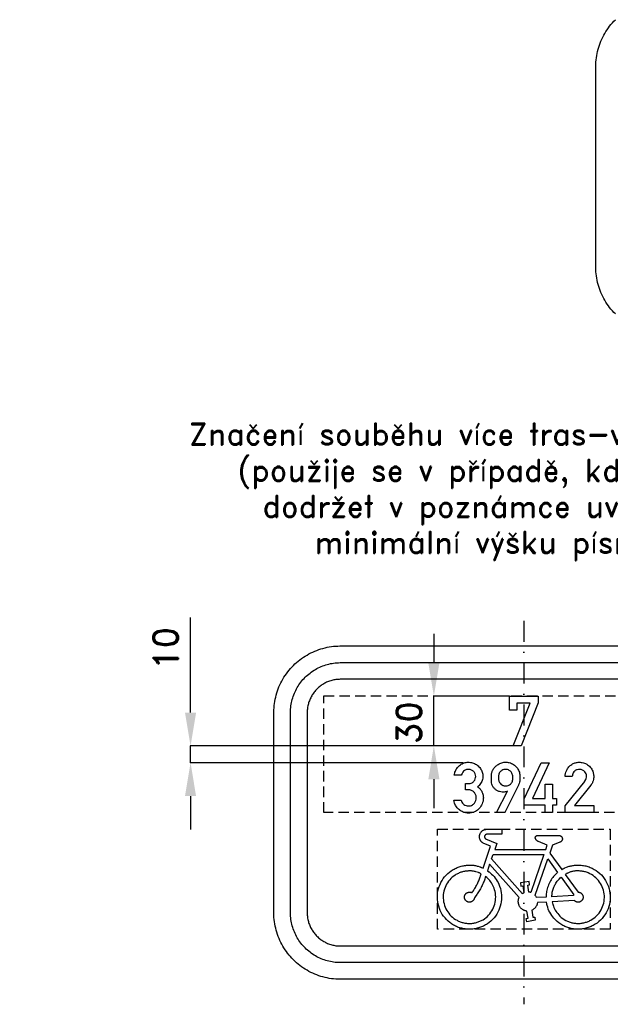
# Model space of a CAD drawing. Header units: millimetres. Extents: x -496 to 1891, y -906 to 175.
# Tile 1 of 4: x -496 to -141, y -867 to -276. Entities that reach past the tile are written whole.
import ezdxf

# ---------------------------------------------------------------- set-up
doc = ezdxf.new("R2010")
doc.units = ezdxf.units.MM
doc.header["$LTSCALE"] = 5
doc.linetypes.add('ČERCHOVANÁX2', pattern=[2, 1, -0.5, 0, -0.5])
doc.linetypes.add('ČÁRKOVANÁX2', pattern=[1.5, 1, -0.5])
doc.layers.add('Kóty', color=2, linetype='Continuous')
doc.layers.add('Značka', color=7, linetype='Continuous')
doc.styles.get("Standard").update_dxf_attribs({"font": 'romand.shx', "height": 15})
doc.dimstyles.get("Standard").update_dxf_attribs({"dimtxt": 15, "dimasz": 20, "dimexe": 0.18, "dimexo": 0.0625, "dimgap": 7.5, "dimtad": 1, "dimdec": 0, "dimzin": 0, "dimdsep": 46, "dimtxsty": 'Standard', "dimcen": 0.09, "dimadec": 0, "dimazin": 0, "dimtfac": 1, "dimtdec": 0, "dimtofl": 0, "dimtmove": 0, "dimatfit": 3, "dimfxl": 1, "dimtolj": 1, "dimtzin": 0, "dimarcsym": 0})

# ---------------------------------------------------------------- blocks, each defined once
blk = doc.blocks.new('*D11')
at = {"layer": 'Defpoints', "color": 0, "transparency": 16777216}
for p in [(-393.22, -711.82), (-199.62, -711.82), (-229.58, -721.86)]:
    blk.add_point(p, dxfattribs=at)
at = {"layer": 'Kóty', "color": 0, "lineweight": -2, "transparency": 16777216}
for p, q in [((-393.22, -691.82), (-393.22, -634.67)), ((-199.68, -711.82), (-393.4, -711.82)), ((-229.64, -721.86), (-393.4, -721.86)), ((-393.22, -741.86), (-393.22, -761.86))]:
    blk.add_line(p, q, dxfattribs=at)
at = {"layer": 'Kóty', "color": 0, "transparency": 16777216}
for points in [[(-396.55, -691.82), (-389.89, -691.82), (-393.22, -711.82)], [(-396.55, -741.86), (-389.89, -741.86), (-393.22, -721.86)]]:
    blk.add_solid(points, dxfattribs=at)
at = {"layer": 'Kóty', "color": 0, "transparency": 16777216, "insert": (-408.22, -653.24), "char_height": 15, "attachment_point": 5, "rotation": 90}
blk.add_mtext('\\A1;10', dxfattribs=at)

msp = doc.modelspace()

# ---------------------------------------------------------------- linework, layer by layer
at = {"layer": 'Kóty'}
for p, q in [((-247.2, -644.46), (-247.2, -661.82)), ((-201.85, -681.88), (-247.38, -681.88)), ((-199.75, -711.82), (-247.38, -711.82)), ((-247.2, -731.82), (-247.2, -749.17))]:
    msp.add_line(p, q, dxfattribs=at)
for points in [[(-247.2, -711.82), (-247.2, -681.88)], [(-393.22, -721.86), (-393.22, -711.82)]]:
    msp.add_lwpolyline(points, dxfattribs=at)
for points in [[(-250.53, -661.88), (-243.86, -661.88), (-247.2, -681.88)], [(-250.53, -731.82), (-243.86, -731.82), (-247.2, -711.82)]]:
    msp.add_solid(points, dxfattribs=at)
at = {"layer": 'Značka', "color": 6, "linetype": 'ČERCHOVANÁX2', "lineweight": 25, "ltscale": 2.5}
msp.add_line((-193.22, -636.82), (-193.22, -866.82), dxfattribs=at)
at = {"layer": 'Značka', "color": 5}
for points in [[(-138.28, -452.61, -0.034209), (-141.72, -448.73, -0.034227), (-144.59, -444.42, -0.034042), (-146.91, -439.79, -0.033411), (-148.58, -434.88, -0.034123), (-149.65, -429.8, -0.036741), (-150, -424.64), (-150, -424.48), (-150, -424.33), (-150, -304.33), (-150, -304.17), (-150, -304.01, -0.032174), (-149.64, -298.85, -0.035442), (-148.58, -293.77, -0.036265), (-146.92, -288.86, -0.034417), (-144.59, -284.24, -0.033722), (-141.71, -279.92, -0.034088), (-138.28, -276.04, -0.034208)], [(-303.22, -851.82), (-303.38, -851.82), (-303.53, -851.82, -0.03218), (-308.7, -851.46, -0.035443), (-313.78, -850.4, -0.036267), (-318.68, -848.74, -0.034424), (-323.31, -846.41, -0.033723), (-327.62, -843.53, -0.034083), (-331.5, -840.1, -0.034209), (-334.94, -836.22, -0.034227), (-337.81, -831.91, -0.034042), (-340.13, -827.28, -0.033411), (-341.8, -822.37, -0.034123), (-342.87, -817.29, -0.036741), (-343.22, -812.13), (-343.22, -811.98), (-343.22, -811.82), (-343.22, -691.82), (-343.22, -691.66), (-343.22, -691.5, -0.032174), (-342.86, -686.34, -0.035442), (-341.8, -681.26, -0.036265), (-340.14, -676.35, -0.034417), (-337.81, -671.73, -0.033722), (-334.93, -667.42, -0.034088), (-331.5, -663.53, -0.034208), (-327.62, -660.1, -0.034233), (-323.31, -657.23, -0.034048), (-318.68, -654.91, -0.033416), (-313.78, -653.24, -0.034129), (-308.7, -652.16, -0.036747), (-303.53, -651.82), (-303.38, -651.82), (-303.22, -651.82), (-83.22, -651.82)], [(-303.22, -841.82), (-303.34, -841.82), (-303.46, -841.82, -0.03218), (-307.33, -841.55, -0.035443), (-311.14, -840.75, -0.036267), (-314.82, -839.51, -0.034426), (-318.29, -837.76, -0.033723), (-321.52, -835.6, -0.034082), (-324.43, -833.03, -0.034204), (-327.01, -830.12, -0.034223), (-329.16, -826.89, -0.034048), (-330.9, -823.41, -0.033416), (-332.16, -819.73, -0.034129), (-332.96, -815.93, -0.036741), (-333.22, -812.05), (-333.22, -811.94), (-333.22, -811.82), (-333.22, -691.82), (-333.22, -691.7), (-333.22, -691.58, -0.032179), (-332.95, -687.71, -0.03545), (-332.16, -683.9, -0.036265), (-330.91, -680.22, -0.034416), (-329.16, -676.75, -0.033726), (-327.01, -673.52, -0.034084), (-324.43, -670.61, -0.034206), (-321.52, -668.03, -0.034232), (-318.29, -665.88, -0.034049), (-314.82, -664.14, -0.033414), (-311.14, -662.88, -0.034126), (-307.33, -662.08, -0.036749), (-303.46, -661.82), (-303.34, -661.82), (-303.22, -661.82), (-83.22, -661.82)], [(-83.22, -671.82), (-303.22, -671.82), (-303.3, -671.82), (-303.38, -671.82, 0.032174), (-305.96, -672, 0.035443), (-308.5, -672.53, 0.036265), (-310.95, -673.36, 0.034414), (-313.27, -674.52, 0.033719), (-315.42, -675.96, 0.034082), (-317.36, -677.68, 0.034215), (-319.08, -679.62, 0.034226), (-320.51, -681.77, 0.03405), (-321.67, -684.09, 0.033405), (-322.51, -686.54, 0.034129), (-323.05, -689.08, 0.036741), (-323.22, -691.66), (-323.22, -691.74), (-323.22, -691.82), (-323.22, -811.82), (-323.22, -811.9), (-323.22, -811.98, 0.032179), (-323.04, -814.56, 0.035442), (-322.51, -817.1, 0.036259), (-321.68, -819.55, 0.034414), (-320.51, -821.86, 0.03372), (-319.08, -824.02, 0.034079), (-317.36, -825.96, 0.03421), (-315.42, -827.68, 0.034233), (-313.27, -829.11, 0.034047), (-310.95, -830.27, 0.033413), (-308.5, -831.11, 0.034126), (-305.96, -831.65, 0.036745), (-303.38, -831.82), (-303.3, -831.82), (-303.22, -831.82)], [(-230.82, -744.31), (-230.7, -744.66), (-230.58, -745.01, 0.066957), (-229.98, -746.03, 0.067361), (-229.12, -746.87, 0.079619), (-227.91, -747.56, 0.08351), (-226.54, -747.82, 0.078725), (-225.25, -747.7, 0.077301), (-224.06, -747.18, 0.094865), (-222.82, -746.08, 0.087411), (-222.04, -744.6, 0.097396), (-221.76, -742.73, 0.10444), (-222.22, -740.9, 0.094874), (-223.18, -739.5, 0.095656), (-224.58, -738.57, 0.045601), (-225.31, -738.31, 0.04332), (-226.07, -738.18), (-226.24, -738.17), (-226.41, -738.16), (-228.26, -738.16), (-228.26, -734.41), (-226.34, -734.41), (-226.18, -734.41), (-226.02, -734.42, 0.089503), (-224.84, -734.17, 0.078179), (-223.78, -733.55, 0.098571), (-222.69, -732.34, 0.099806), (-222.16, -730.82, 0.096865), (-222.17, -729.25, 0.098688), (-222.78, -727.8, 0.100565), (-223.88, -726.64, 0.09762), (-225.34, -725.99, 0.106), (-227.1, -725.9, 0.10898), (-228.73, -726.54, 0.096336), (-229.87, -727.6, 0.10027), (-230.52, -728.97), (-230.57, -729.15), (-230.61, -729.32), (-234.95, -729.32), (-234.83, -728.67), (-234.69, -728.02, -0.070919), (-233.75, -725.76, -0.076599), (-232.19, -723.85, -0.078961), (-230.17, -722.44, -0.076374), (-227.82, -721.7, -0.077801), (-225.28, -721.64, -0.077978), (-222.84, -722.35, -0.081009), (-220.6, -723.79, -0.080987), (-218.93, -725.86, -0.076308), (-218.01, -728.07, -0.079826), (-217.8, -730.47, -0.092081), (-218.44, -733.2, -0.10508), (-220.03, -735.46), (-220.5, -735.88), (-220.99, -736.28), (-220.54, -736.61), (-220.1, -736.97, -0.058047), (-218.96, -738.21, -0.058904), (-218.14, -739.69, -0.074886), (-217.56, -741.82, -0.064096), (-217.58, -744.06, -0.089404), (-218.53, -747.28, -0.10188), (-220.58, -749.91, -0.087336), (-222.89, -751.39, -0.080963), (-225.58, -752.04, -0.079651), (-228.31, -751.9, -0.082664), (-230.85, -750.9, -0.07683), (-232.84, -749.34, -0.076596), (-234.27, -747.26, -0.041107), (-234.78, -746.04, -0.040339), (-235.08, -744.76), (-235.12, -744.53), (-235.15, -744.31), (-230.82, -744.31)], [(-209.52, -751.82), (-203.08, -739), (-203.45, -739.12), (-203.82, -739.23, -0.039143), (-204.99, -739.46, -0.045946), (-206.18, -739.5, -0.066135), (-207.82, -739.2, -0.062059), (-209.35, -738.5, -0.064474), (-210.73, -737.44, -0.067513), (-211.78, -736.07, -0.060726), (-212.41, -734.66, -0.062876), (-212.68, -733.16), (-212.7, -733), (-212.7, -732.83), (-212.7, -729.93), (-212.7, -729.72), (-212.69, -729.5, -0.057665), (-212.42, -727.82, -0.056042), (-211.78, -726.23, -0.065494), (-210.62, -724.53, -0.061137), (-209.08, -723.17, -0.069352), (-206.99, -722.05, -0.074501), (-204.68, -721.57, -0.086606), (-201.93, -721.82, -0.085319), (-199.43, -722.97, -0.080109), (-197.48, -724.7, -0.076172), (-196.15, -726.94, -0.044518), (-195.72, -728.23, -0.055034), (-195.55, -729.57), (-195.54, -729.75), (-195.54, -729.93), (-195.55, -731.94), (-195.56, -732.1), (-195.58, -732.27), (-195.67, -732.95), (-195.81, -733.62), (-196, -734.23), (-196.23, -734.82), (-196.33, -735.03), (-196.42, -735.23), (-204.67, -751.82), (-209.52, -751.82)], [(-199.83, -731.7), (-199.83, -729.91), (-199.84, -729.78), (-199.86, -729.64, 0.046127), (-200.11, -728.64, 0.065898), (-200.57, -727.72, 0.065647), (-201.16, -727, 0.058944), (-201.92, -726.44, 0.067218), (-202.95, -726, 0.069349), (-204.05, -725.85, 0.072185), (-205.23, -725.99, 0.068734), (-206.32, -726.45, 0.044878), (-206.93, -726.87, 0.047783), (-207.45, -727.39, 0.063472), (-207.98, -728.21, 0.065649), (-208.29, -729.14), (-208.36, -729.54), (-208.41, -729.93), (-208.41, -731.67), (-208.39, -731.88), (-208.37, -732.1, 0.051274), (-208.16, -732.94, 0.055525), (-207.78, -733.72, 0.075026), (-207.04, -734.63, 0.072385), (-206.07, -735.29, 0.044113), (-205.42, -735.56, 0.043729), (-204.73, -735.71), (-204.43, -735.75, 0.017932), (-204.13, -735.76, 0.05759), (-203.14, -735.65, 0.06086), (-202.21, -735.31, 0.069277), (-201.28, -734.71, 0.070567), (-200.56, -733.88, 0.06405), (-200.09, -732.98, 0.060762), (-199.86, -731.99), (-199.84, -731.85), (-199.83, -731.7)], [(-168.41, -751.82), (-168.41, -747.81), (-156.68, -733.04), (-156.5, -732.82), (-156.34, -732.6, 0.082981), (-155.7, -731.27, 0.094412), (-155.56, -729.79, 0.092126), (-155.87, -728.46, 0.084059), (-156.63, -727.31, 0.098138), (-157.96, -726.27, 0.10606), (-159.57, -725.84, 0.106173), (-161.21, -726.05, 0.099971), (-162.65, -726.89, 0.083741), (-163.55, -727.93, 0.091642), (-164.03, -729.19), (-164.1, -729.65), (-164.14, -730.12), (-168.41, -730.12), (-168.4, -729.72), (-168.38, -729.31, -0.059435), (-168.02, -727.51, -0.058249), (-167.25, -725.83, -0.072158), (-165.83, -723.98, -0.072237), (-163.94, -722.62, -0.061491), (-162.13, -721.88, -0.05994), (-160.19, -721.59, -0.083058), (-157.42, -721.91, -0.087042), (-154.9, -723.13, -0.087771), (-152.88, -725.08, -0.087797), (-151.65, -727.57, -0.068481), (-151.27, -729.71, -0.062406), (-151.45, -731.87, -0.050691), (-151.92, -733.49, -0.061851), (-152.73, -734.94), (-152.89, -735.16), (-153.06, -735.37), (-162.8, -747.54), (-151.28, -747.54), (-151.28, -751.82), (-168.41, -751.82)], [(-171.73, -765.57), (-171.64, -765.59), (-171.55, -765.61), (-171.53, -765.62), (-171.51, -765.62), (-171.44, -765.64), (-171.36, -765.67), (-171.28, -765.7), (-171.19, -765.74), (-171.1, -765.79), (-171.02, -765.84), (-170.94, -765.89), (-170.86, -765.95), (-170.77, -766.02), (-170.68, -766.1), (-170.6, -766.18), (-170.52, -766.27), (-170.45, -766.37), (-170.38, -766.47), (-170.32, -766.57), (-170.26, -766.68), (-170.21, -766.79), (-170.17, -766.9), (-170.13, -767.01), (-170.11, -767.13), (-170.08, -767.24), (-170.07, -767.36), (-170.06, -767.48), (-170.07, -767.6), (-170.08, -767.76), (-170.1, -767.92), (-170.14, -768.08), (-170.2, -768.23), (-170.26, -768.38), (-170.34, -768.53), (-170.43, -768.67), (-170.52, -768.8), (-170.61, -768.91), (-170.69, -769.01), (-170.78, -769.1), (-170.88, -769.19), (-170.98, -769.27), (-171.09, -769.34), (-171.18, -769.4), (-171.27, -769.45), (-171.29, -769.46), (-171.31, -769.47), (-171.43, -769.52), (-171.55, -769.58), (-175.98, -771.26), (-177.65, -776.06), (-170.47, -786), (-170.42, -785.97), (-170.37, -785.94), (-170.18, -785.84), (-169.99, -785.74), (-169.75, -785.61), (-169.51, -785.48), (-169.27, -785.35), (-169.03, -785.23), (-168.78, -785.11), (-168.54, -784.99), (-167.54, -784.56, -0.016406), (-166.52, -784.19, -0.016357), (-165.48, -783.88, -0.01534), (-164.42, -783.64, -0.015695), (-163.34, -783.45, -0.017262), (-162.25, -783.33, -0.015826), (-161.16, -783.29, -0.011292), (-160.06, -783.3, -0.014083), (-158.7, -783.37, -0.019833), (-157.35, -783.54, -0.021521), (-156.01, -783.8, -0.01916), (-154.7, -784.18, -0.019067), (-153.42, -784.64, -0.021261), (-152.17, -785.21, -0.019766), (-150.98, -785.87), (-149.83, -786.6), (-148.72, -787.4), (-147.67, -788.26), (-146.69, -789.21), (-145.78, -790.23), (-144.95, -791.31), (-144.2, -792.45), (-143.55, -793.64), (-142.97, -794.88), (-142.46, -796.15), (-142.04, -797.44), (-141.72, -798.77), (-141.5, -800.11), (-141.38, -801.47), (-141.36, -802.84), (-141.45, -804.2), (-141.63, -805.55), (-141.88, -806.89), (-142.22, -808.21), (-142.66, -809.5), (-143.2, -810.75), (-143.82, -811.97), (-144.54, -813.12), (-145.34, -814.23), (-146.21, -815.27), (-147.14, -816.27), (-148.14, -817.2), (-149.2, -818.05), (-150.33, -818.82, -0.019019), (-151.51, -819.51, -0.020854), (-152.73, -820.1, -0.019538), (-154, -820.6, -0.015014), (-155.3, -821.02, -0.015037), (-156.62, -821.36, -0.019532), (-157.96, -821.61, -0.020839), (-159.32, -821.76, -0.019007), (-160.68, -821.8, -0.01901), (-162.04, -821.75, -0.020869), (-163.4, -821.6, -0.019606), (-164.73, -821.34, -0.01512), (-166.05, -820.99, -0.01513), (-167.35, -820.57, -0.019592), (-168.61, -820.06, -0.020833), (-169.83, -819.46), (-171, -818.76), (-172.13, -817.99), (-173.19, -817.13), (-174.18, -816.19), (-175.11, -815.19), (-175.82, -814.36), (-176.48, -813.48), (-177.09, -812.57), (-177.64, -811.62), (-178.13, -810.65), (-178.55, -809.65), (-178.9, -808.62), (-179.19, -807.58), (-179.26, -807.31), (-179.32, -807.05), (-179.37, -806.83), (-179.42, -806.62), (-179.43, -806.57), (-179.44, -806.51), (-179.64, -805.45), (-185.06, -805.72), (-185.1, -806.02), (-185.15, -806.31), (-185.16, -806.37), (-185.17, -806.43), (-185.23, -806.67), (-185.29, -806.9), (-185.39, -807.18), (-185.5, -807.46), (-185.63, -807.74), (-185.77, -808.01), (-185.93, -808.26), (-186.11, -808.52), (-186.29, -808.76), (-186.48, -809), (-186.68, -809.22), (-186.9, -809.43), (-187.13, -809.63), (-187.37, -809.81), (-187.57, -809.95), (-187.77, -810.07), (-187.83, -810.1), (-187.88, -810.13), (-188.15, -810.28), (-188.42, -810.41), (-187.74, -814.63), (-186.63, -814.45), (-186.31, -816.42), (-191.49, -817.26), (-191.81, -815.28), (-190.7, -815.1), (-191.38, -810.89), (-191.65, -810.85), (-191.91, -810.8), (-191.97, -810.79), (-192.02, -810.78), (-192.23, -810.73), (-192.44, -810.68), (-192.7, -810.59), (-192.95, -810.5), (-193.2, -810.39), (-193.44, -810.27), (-193.68, -810.13), (-193.91, -809.99), (-194.19, -809.8), (-194.46, -809.59), (-194.72, -809.37), (-194.96, -809.13), (-195.18, -808.87), (-195.39, -808.61), (-195.58, -808.33), (-195.76, -808.04), (-195.92, -807.74), (-196.07, -807.43), (-196.19, -807.12), (-196.3, -806.79), (-196.38, -806.47), (-196.45, -806.13), (-196.49, -805.8), (-196.52, -805.46), (-196.53, -805.19), (-196.53, -804.91), (-196.51, -804.64), (-196.48, -804.37), (-196.44, -804.1), (-196.38, -803.84), (-196.32, -803.63), (-196.26, -803.42), (-196.24, -803.37), (-196.22, -803.32), (-196.12, -803.07), (-196.02, -802.82), (-213.71, -782.83), (-215.01, -786.64), (-214.15, -787.28), (-214.11, -787.31), (-214.07, -787.34), (-213.9, -787.47), (-213.73, -787.61), (-213.52, -787.77), (-213.31, -787.94), (-212.51, -788.65), (-211.76, -789.41), (-211.04, -790.2), (-210.38, -791.04), (-209.76, -791.92), (-209.2, -792.84), (-208.7, -793.79), (-208.24, -794.76), (-207.73, -796), (-207.3, -797.27), (-206.97, -798.57), (-206.74, -799.89), (-206.6, -801.23), (-206.57, -802.57), (-206.63, -803.91), (-206.79, -805.24), (-207.01, -806.56), (-207.32, -807.86), (-207.72, -809.14), (-208.23, -810.38), (-208.82, -811.59), (-209.49, -812.75), (-210.26, -813.85), (-211.09, -814.9), (-211.98, -815.9), (-212.93, -816.85), (-213.95, -817.72), (-215.03, -818.5, -0.018687), (-216.17, -819.22, -0.020502), (-217.35, -819.84, -0.019208), (-218.58, -820.38, -0.014752), (-219.85, -820.83, -0.01475), (-221.13, -821.21, -0.019214), (-222.44, -821.51, -0.020502), (-223.76, -821.71, -0.018692), (-225.1, -821.8, -0.018693), (-226.44, -821.81, -0.020492), (-227.78, -821.71, -0.01921), (-229.1, -821.52, -0.01478), (-230.41, -821.23, -0.014784), (-231.7, -820.88, -0.019203), (-232.97, -820.44, -0.020488), (-234.2, -819.91, -0.018687), (-235.39, -819.29, -0.018687), (-236.53, -818.58, -0.020474), (-237.61, -817.79), (-238.63, -816.93), (-239.6, -815.99), (-240.51, -815.01), (-241.35, -813.97), (-242.12, -812.87), (-242.79, -811.71), (-243.39, -810.51), (-243.89, -809.27), (-244.3, -808), (-244.63, -806.69), (-244.88, -805.38), (-245.05, -804.05), (-245.11, -802.71), (-245.08, -801.37), (-244.95, -800.03), (-244.72, -798.71), (-244.4, -797.42), (-243.98, -796.14), (-243.5, -794.89), (-242.94, -793.67), (-242.29, -792.5), (-241.55, -791.38), (-240.74, -790.31), (-239.85, -789.31), (-238.88, -788.38), (-237.86, -787.52), (-236.79, -786.71, -0.019254), (-235.67, -785.98, -0.020484), (-234.5, -785.33, -0.018538), (-233.28, -784.77, -0.018509), (-232.03, -784.3, -0.020295), (-230.74, -783.92, -0.018795), (-229.43, -783.64, -0.013966), (-228.1, -783.44, -0.011329), (-227.03, -783.33, -0.015377), (-225.95, -783.27, -0.016774), (-224.88, -783.28, -0.015553), (-223.8, -783.36, -0.015998), (-222.74, -783.5, -0.018402), (-221.69, -783.71, -0.017091), (-220.66, -783.99), (-219.65, -784.33), (-219.4, -784.42), (-219.15, -784.51), (-218.95, -784.59), (-218.75, -784.67), (-218.7, -784.69), (-218.65, -784.71), (-217.66, -785.13), (-213.17, -771.95), (-217.71, -770.1), (-217.89, -769.97), (-218.07, -769.84), (-218.1, -769.82), (-218.14, -769.79), (-218.27, -769.68), (-218.41, -769.56), (-218.56, -769.41), (-218.71, -769.24), (-218.85, -769.07), (-218.99, -768.89), (-219.11, -768.71), (-219.22, -768.52), (-219.35, -768.28), (-219.47, -768.02), (-219.57, -767.77), (-219.65, -767.5), (-219.72, -767.23), (-219.77, -766.96), (-219.8, -766.69), (-219.81, -766.41), (-219.82, -766.13), (-219.8, -765.86), (-219.77, -765.58), (-219.72, -765.31), (-219.65, -765.04), (-219.56, -764.78), (-219.46, -764.52), (-219.34, -764.27), (-219.21, -764.03), (-219.07, -763.79), (-218.91, -763.57), (-218.74, -763.35), (-218.55, -763.15), (-218.35, -762.96), (-218.14, -762.78), (-217.92, -762.61), (-217.74, -762.49), (-217.55, -762.37), (-217.35, -762.26), (-217.15, -762.16), (-216.95, -762.08), (-216.74, -762.01), (-216.53, -761.94), (-216.31, -761.9), (-216.26, -761.88), (-216.21, -761.87), (-216.16, -761.86), (-216.12, -761.86), (-216.11, -761.86), (-216.1, -761.85), (-215.88, -761.82), (-206.36, -761.82), (-206.36, -764.82), (-215.46, -764.82), (-215.53, -764.83), (-215.6, -764.84), (-215.61, -764.84), (-215.63, -764.84), (-215.68, -764.86), (-215.74, -764.87), (-215.81, -764.89), (-215.87, -764.92), (-215.94, -764.95), (-216, -764.98), (-216.07, -765.01), (-216.13, -765.05), (-216.2, -765.1), (-216.27, -765.16), (-216.34, -765.22), (-216.4, -765.28), (-216.46, -765.35), (-216.51, -765.42), (-216.56, -765.5), (-216.61, -765.57), (-216.65, -765.65), (-216.68, -765.74), (-216.72, -765.82), (-216.74, -765.91), (-216.76, -765.99), (-216.78, -766.08), (-216.78, -766.17), (-216.79, -766.26), (-216.79, -766.35), (-216.78, -766.44), (-216.77, -766.53), (-216.75, -766.61), (-216.73, -766.7), (-216.7, -766.79), (-216.67, -766.87), (-216.63, -766.95), (-216.6, -767.01), (-216.56, -767.08), (-216.52, -767.14), (-216.48, -767.19), (-216.43, -767.25), (-216.38, -767.3), (-216.34, -767.34), (-216.3, -767.38), (-216.29, -767.39), (-216.28, -767.4), (-216.22, -767.44), (-216.17, -767.49), (-209.42, -770.24), (-210.68, -773.93), (-180.08, -773.93), (-179.19, -771.39), (-184.49, -769.2), (-184.62, -769.14), (-184.74, -769.08), (-184.76, -769.07), (-184.79, -769.06), (-184.88, -769), (-184.97, -768.95), (-185.09, -768.87), (-185.2, -768.79), (-185.3, -768.7), (-185.4, -768.61), (-185.5, -768.52), (-185.6, -768.42), (-185.71, -768.29), (-185.82, -768.16), (-185.93, -768.02), (-186.02, -767.87), (-186.1, -767.72), (-186.17, -767.57), (-186.22, -767.41), (-186.27, -767.24), (-186.29, -767.15), (-186.31, -767.06), (-186.32, -766.97), (-186.32, -766.87), (-186.32, -766.78), (-186.31, -766.69), (-186.3, -766.6), (-186.28, -766.51), (-186.25, -766.42), (-186.22, -766.33), (-186.18, -766.25), (-186.13, -766.17), (-186.08, -766.09), (-186.02, -766.02), (-185.96, -765.95), (-185.89, -765.89), (-185.83, -765.84), (-185.77, -765.79), (-185.71, -765.75), (-185.65, -765.71), (-185.58, -765.68), (-185.51, -765.65), (-185.44, -765.62), (-185.37, -765.6), (-185.35, -765.6), (-185.34, -765.59), (-185.32, -765.59), (-185.3, -765.59), (-185.28, -765.58), (-185.26, -765.58), (-185.24, -765.57), (-185.23, -765.57), (-171.73, -765.57)], [(-222.86, -802.85), (-222.88, -803.02), (-222.91, -803.19), (-222.92, -803.22), (-222.93, -803.26), (-222.96, -803.39), (-223, -803.52), (-223.06, -803.68), (-223.13, -803.83), (-223.21, -803.98), (-223.3, -804.13), (-223.4, -804.27), (-223.5, -804.41), (-223.64, -804.57), (-223.79, -804.72), (-223.95, -804.86), (-224.12, -804.99), (-224.3, -805.11), (-224.48, -805.21), (-224.68, -805.3), (-224.88, -805.37), (-225.08, -805.43), (-225.29, -805.48), (-225.5, -805.51, -0.01915), (-225.71, -805.53, -0.019064), (-225.93, -805.53), (-226.14, -805.52), (-226.35, -805.48), (-226.56, -805.44), (-226.76, -805.38), (-226.97, -805.31), (-227.16, -805.23), (-227.35, -805.13), (-227.53, -805.01), (-227.7, -804.88), (-227.86, -804.75), (-228.01, -804.59), (-228.15, -804.44), (-228.29, -804.27), (-228.4, -804.09), (-228.51, -803.91), (-228.6, -803.71), (-228.68, -803.51), (-228.74, -803.31), (-228.78, -803.1), (-228.82, -802.89), (-228.84, -802.68), (-228.84, -802.47), (-228.83, -802.25), (-228.8, -802.04), (-228.76, -801.83), (-228.7, -801.63), (-228.63, -801.43), (-228.55, -801.23), (-228.45, -801.04), (-228.34, -800.86), (-228.21, -800.69), (-228.08, -800.52), (-227.93, -800.37), (-227.77, -800.23), (-227.6, -800.1), (-227.42, -799.98), (-227.24, -799.87), (-227.05, -799.78), (-226.85, -799.7), (-226.65, -799.64), (-226.44, -799.59), (-226.23, -799.55, -0.01429), (-226.02, -799.54, -0.011553), (-225.84, -799.53, -0.015568), (-225.67, -799.53), (-225.5, -799.54), (-225.33, -799.56), (-225.17, -799.6), (-225, -799.64), (-224.87, -799.68), (-224.75, -799.73), (-224.72, -799.75), (-224.68, -799.76), (-224.53, -799.83), (-224.38, -799.91), (-224.01, -799.39), (-223.64, -798.87), (-223.57, -798.76), (-223.49, -798.65), (-223.21, -798.23), (-222.93, -797.8), (-222.59, -797.26), (-222.27, -796.7), (-221.95, -796.15), (-221.65, -795.58), (-221.35, -795.02), (-221.07, -794.44), (-220.79, -793.87), (-220.52, -793.28), (-220.26, -792.7), (-220.02, -792.1), (-219.79, -791.51), (-219.57, -790.91), (-219.4, -790.42), (-219.24, -789.94), (-219.2, -789.81), (-219.17, -789.69), (-218.98, -789.08), (-218.8, -788.47), (-219.59, -788.11), (-219.63, -788.09), (-219.67, -788.07), (-219.83, -788), (-219.99, -787.94), (-220.2, -787.85), (-220.4, -787.77), (-221.22, -787.48), (-222.05, -787.25, 0.015984), (-222.9, -787.06, 0.014988), (-223.76, -786.92, 0.015322), (-224.63, -786.83, 0.01685), (-225.5, -786.79, 0.015445), (-226.38, -786.81, 0.011002), (-227.25, -786.87, 0.013739), (-228.33, -786.99, 0.019369), (-229.4, -787.19, 0.021025), (-230.46, -787.46, 0.01873), (-231.49, -787.82, 0.018641), (-232.49, -788.24, 0.020752), (-233.46, -788.74, 0.019283), (-234.39, -789.31), (-235.27, -789.94), (-236.13, -790.62), (-236.94, -791.35), (-237.69, -792.14), (-238.38, -792.98), (-239.01, -793.87), (-239.57, -794.8), (-240.06, -795.78), (-240.49, -796.78), (-240.86, -797.81), (-241.16, -798.85), (-241.39, -799.92), (-241.53, -801), (-241.6, -802.08), (-241.59, -803.17), (-241.5, -804.26), (-241.33, -805.34), (-241.11, -806.4), (-240.82, -807.45), (-240.45, -808.48), (-240.01, -809.47), (-239.49, -810.44), (-238.91, -811.35), (-238.26, -812.23), (-237.55, -813.06), (-236.81, -813.85), (-236.01, -814.59), (-235.16, -815.27), (-234.25, -815.88), (-233.31, -816.43, 0.020374), (-232.33, -816.91, 0.019103), (-231.32, -817.31), (-230.28, -817.65, 0.014693), (-229.23, -817.93, 0.019079), (-228.16, -818.14, 0.020353), (-227.08, -818.27, 0.01857), (-225.99, -818.31, 0.018572), (-224.9, -818.29, 0.02036), (-223.82, -818.18, 0.019078), (-222.75, -817.99, 0.01467), (-221.69, -817.73, 0.014677), (-220.64, -817.41, 0.019085), (-219.63, -817.03, 0.020368), (-218.64, -816.57, 0.018571), (-217.69, -816.04), (-216.77, -815.45), (-215.91, -814.78), (-215.09, -814.06), (-214.33, -813.28), (-213.61, -812.47), (-212.94, -811.6), (-212.34, -810.7), (-211.81, -809.74), (-211.34, -808.76), (-210.96, -807.74), (-210.65, -806.7), (-210.41, -805.63), (-210.22, -804.56), (-210.11, -803.48), (-210.07, -802.39), (-210.12, -801.31), (-210.25, -800.22), (-210.45, -799.15), (-210.73, -798.1), (-211.08, -797.06), (-211.4, -796.25), (-211.76, -795.45), (-212.16, -794.67), (-212.62, -793.92), (-213.11, -793.21), (-213.65, -792.53), (-214.23, -791.88), (-214.85, -791.27), (-215.01, -791.12), (-215.17, -790.98), (-215.3, -790.86), (-215.43, -790.75), (-215.46, -790.72), (-215.5, -790.69), (-216.16, -790.13), (-216.38, -790.82), (-216.61, -791.51), (-216.66, -791.64), (-216.7, -791.78), (-216.9, -792.32), (-217.1, -792.86), (-217.37, -793.54), (-217.65, -794.2), (-217.95, -794.86), (-218.25, -795.52), (-218.57, -796.17), (-218.91, -796.81), (-219.25, -797.45), (-219.6, -798.08), (-219.96, -798.71), (-220.34, -799.33), (-220.73, -799.93), (-221.13, -800.53), (-221.46, -801.01), (-221.8, -801.48), (-221.89, -801.59), (-221.98, -801.71), (-222.41, -802.28), (-222.86, -802.85)], [(-160.68, -799.55), (-160.51, -799.55), (-160.34, -799.56), (-160.31, -799.56), (-160.28, -799.57), (-160.14, -799.58), (-160.01, -799.61), (-159.84, -799.65), (-159.68, -799.7), (-159.52, -799.75), (-159.36, -799.82), (-159.21, -799.9), (-159.06, -799.99), (-158.88, -800.1), (-158.71, -800.23), (-158.55, -800.37), (-158.4, -800.52), (-158.27, -800.69), (-158.14, -800.86), (-158.03, -801.04), (-157.93, -801.23), (-157.84, -801.42), (-157.77, -801.62), (-157.71, -801.83), (-157.67, -802.04), (-157.64, -802.25), (-157.63, -802.46), (-157.63, -802.67), (-157.65, -802.89), (-157.68, -803.1), (-157.72, -803.31), (-157.78, -803.51), (-157.86, -803.71), (-157.95, -803.9), (-158.05, -804.09), (-158.17, -804.27), (-158.3, -804.43), (-158.44, -804.6), (-158.59, -804.75), (-158.75, -804.89), (-158.92, -805.02), (-159.1, -805.13), (-159.29, -805.23), (-159.48, -805.32), (-159.68, -805.39), (-159.88, -805.45), (-160.09, -805.5), (-160.3, -805.53, -0.018975), (-160.51, -805.55, -0.018901), (-160.73, -805.55), (-160.94, -805.53), (-161.15, -805.5), (-161.36, -805.45), (-161.53, -805.41), (-161.69, -805.35), (-161.85, -805.29), (-162, -805.22), (-162.15, -805.14), (-162.29, -805.05), (-162.4, -804.97), (-162.51, -804.88), (-162.54, -804.86), (-162.56, -804.84), (-162.69, -804.72), (-162.81, -804.6), (-176.13, -805.27), (-175.94, -806.13), (-175.72, -806.99), (-175.67, -807.16), (-175.62, -807.33), (-175.4, -808), (-175.15, -808.66), (-174.79, -809.46), (-174.38, -810.24), (-173.92, -811), (-173.42, -811.73), (-172.87, -812.43), (-172.29, -813.1), (-171.52, -813.9), (-170.71, -814.65), (-169.84, -815.34), (-168.92, -815.95), (-167.96, -816.5), (-166.96, -816.97, 0.019573), (-165.92, -817.36), (-164.86, -817.69, 0.014306), (-163.79, -817.96, 0.019508), (-162.7, -818.16, 0.021035), (-161.6, -818.27, 0.018966), (-160.5, -818.3, 0.018865), (-159.39, -818.25, 0.020743), (-158.29, -818.12, 0.019408), (-157.21, -817.9, 0.014799), (-156.14, -817.62, 0.014789), (-155.09, -817.27, 0.019363), (-154.06, -816.86, 0.020687), (-153.07, -816.37), (-152.12, -815.81), (-151.21, -815.18), (-150.35, -814.48), (-149.55, -813.72), (-148.79, -812.91), (-148.09, -812.06), (-147.44, -811.16), (-146.86, -810.22), (-146.35, -809.23), (-145.92, -808.22), (-145.56, -807.17), (-145.29, -806.1), (-145.08, -805.01), (-144.94, -803.91), (-144.87, -802.81), (-144.88, -801.71), (-144.97, -800.6), (-145.15, -799.51), (-145.4, -798.43), (-145.74, -797.38), (-146.15, -796.35), (-146.61, -795.35), (-147.14, -794.37), (-147.74, -793.44), (-148.41, -792.56), (-149.13, -791.73), (-149.92, -790.95), (-150.77, -790.24), (-151.66, -789.59), (-152.59, -788.98), (-153.55, -788.45), (-154.55, -787.98, 0.018733), (-155.59, -787.59, 0.01872), (-156.65, -787.27, 0.020495), (-157.73, -787.04, 0.018964), (-158.82, -786.88, 0.014085), (-159.93, -786.8, 0.011426), (-160.82, -786.78, 0.015526), (-161.71, -786.8, 0.016924), (-162.6, -786.87, 0.015715), (-163.48, -787, 0.016155), (-164.34, -787.18, 0.018554), (-165.19, -787.42, 0.017267), (-166.02, -787.72), (-166.83, -788.06), (-167.03, -788.15), (-167.23, -788.24), (-167.39, -788.32), (-167.55, -788.4), (-167.59, -788.42), (-167.63, -788.44), (-168.41, -788.85), (-160.68, -799.55)]]:
    msp.add_lwpolyline(points, format="xyb", dxfattribs=at)
at = {"layer": 'Značka', "color": 6, "linetype": 'ČÁRKOVANÁX2', "ltscale": 1.25}
for points in [[(-313.22, -751.82), (-313.22, -681.82), (-73.22, -681.82), (-73.22, -751.82), (-313.22, -751.82)], [(-245.1, -821.82), (-245.1, -761.82), (-141.34, -761.82), (-141.34, -821.82), (-245.1, -821.82)]]:
    msp.add_lwpolyline(points, dxfattribs=at)
at = {"layer": 'Značka', "color": 5}
for points in [[(-199.62, -711.82), (-189.49, -686.13), (-197.48, -686.13), (-197.48, -690.42), (-201.79, -690.42), (-201.79, -681.88), (-184.64, -681.88), (-184.64, -685.89), (-194.81, -711.82), (-199.62, -711.82)], [(-180.38, -751.82), (-180.38, -747.29), (-192.92, -747.29), (-192.92, -743.55), (-182.74, -721.86), (-177.93, -721.86), (-188.1, -743.26), (-180.38, -743.26), (-180.38, -734.71), (-176.1, -734.73), (-176.1, -743.26), (-173.66, -743.26), (-173.66, -747.29), (-176.1, -747.29), (-176.1, -751.82), (-180.38, -751.82)], [(-193.82, -795.71), (-193.14, -799.93), (-193.19, -799.95), (-193.24, -799.98), (-193.43, -800.07), (-193.63, -800.18), (-193.82, -800.29), (-194, -800.41), (-194.04, -800.44), (-194.09, -800.47), (-212.6, -779.57), (-211.7, -776.93), (-181.13, -776.93), (-189.06, -799.69), (-189.11, -799.67), (-189.17, -799.65), (-189.39, -799.59), (-189.61, -799.54), (-189.84, -799.5), (-190.06, -799.47), (-190.12, -799.46), (-190.18, -799.45), (-190.86, -795.24), (-189.75, -795.06), (-190.06, -793.08), (-195.24, -793.92), (-194.93, -795.89), (-193.82, -795.71)], [(-178.85, -779.51), (-172.92, -787.73), (-173.55, -788.28), (-173.58, -788.31), (-173.61, -788.34), (-173.73, -788.45), (-173.86, -788.57), (-174.01, -788.71), (-174.16, -788.86), (-174.75, -789.45), (-175.31, -790.08), (-175.84, -790.73), (-176.34, -791.4), (-176.81, -792.1), (-177.25, -792.82), (-177.65, -793.56), (-178.03, -794.32), (-178.38, -795.09), (-178.7, -795.87), (-178.99, -796.66), (-179.23, -797.47), (-179.43, -798.29), (-179.59, -799.11), (-179.69, -799.77), (-179.76, -800.44), (-179.77, -800.61), (-179.79, -800.78), (-179.84, -801.61), (-179.87, -802.45), (-185.57, -802.74), (-185.61, -802.67), (-185.64, -802.59), (-185.8, -802.3), (-185.97, -802.02), (-186.16, -801.75), (-186.36, -801.49), (-186.42, -801.43), (-186.47, -801.37), (-178.85, -779.51)], [(-163.26, -801.1), (-163.27, -801.13), (-163.28, -801.16), (-163.34, -801.26), (-163.38, -801.36), (-163.43, -801.47), (-163.47, -801.58), (-163.47, -801.61), (-163.48, -801.63), (-176.37, -802.28), (-176.33, -801.61), (-176.29, -800.95), (-176.28, -800.82), (-176.26, -800.68), (-176.2, -800.16), (-176.11, -799.63), (-175.98, -798.98), (-175.81, -798.33), (-175.62, -797.69), (-175.4, -797.06), (-175.15, -796.44), (-174.87, -795.83), (-174.58, -795.23), (-174.27, -794.64), (-173.93, -794.06), (-173.56, -793.5), (-173.17, -792.97), (-172.75, -792.45), (-172.4, -792.05), (-172.03, -791.67), (-171.93, -791.57), (-171.84, -791.48), (-171.36, -791.02), (-170.86, -790.57), (-163.26, -801.1)], [(-303.22, -831.82), (-83.22, -831.82)], [(-83.22, -841.82), (-303.22, -841.82)], [(-83.22, -851.82), (-303.22, -851.82)]]:
    msp.add_lwpolyline(points, dxfattribs=at)

# ---------------------------------------------------------------- texts
at = {"layer": 'Kóty', "insert": (-495.98, -518.21), "char_height": 13, "attachment_point": 1}
msp.add_mtext_dynamic_manual_height_columns('\\pi101.92801;Značení souběhu více tras-varianta 2\\P\\pi131.33278;(použije se v případě, kdy nelze \\P\\pi145.8804;dodržet v poznámce uvedenou \\P\\pi177.1423;minimální výšku písma)', width=605.6179, gutter_width=100, heights=[0], dxfattribs=at)
at = {"layer": 'Kóty', "insert": (-262.2, -697.82), "char_height": 15, "attachment_point": 5, "rotation": 90}
msp.add_mtext('\\A1;30', dxfattribs=at)

# ---------------------------------------------------------------- dimensions: what is measured, and where the dimension line sits
at = {"layer": 'Kóty'}
dim = msp.add_linear_dim(base=(-393.22, -711.82), p1=(-229.58, -721.86), p2=(-199.62, -711.82), angle=90, dimstyle='Standard', dxfattribs=at)
dim.commit()
dim.dimension.update_dxf_attribs({"geometry": '*D11', "text_midpoint": (-408.22, -653.24)})

doc.saveas('drawing.dxf')
